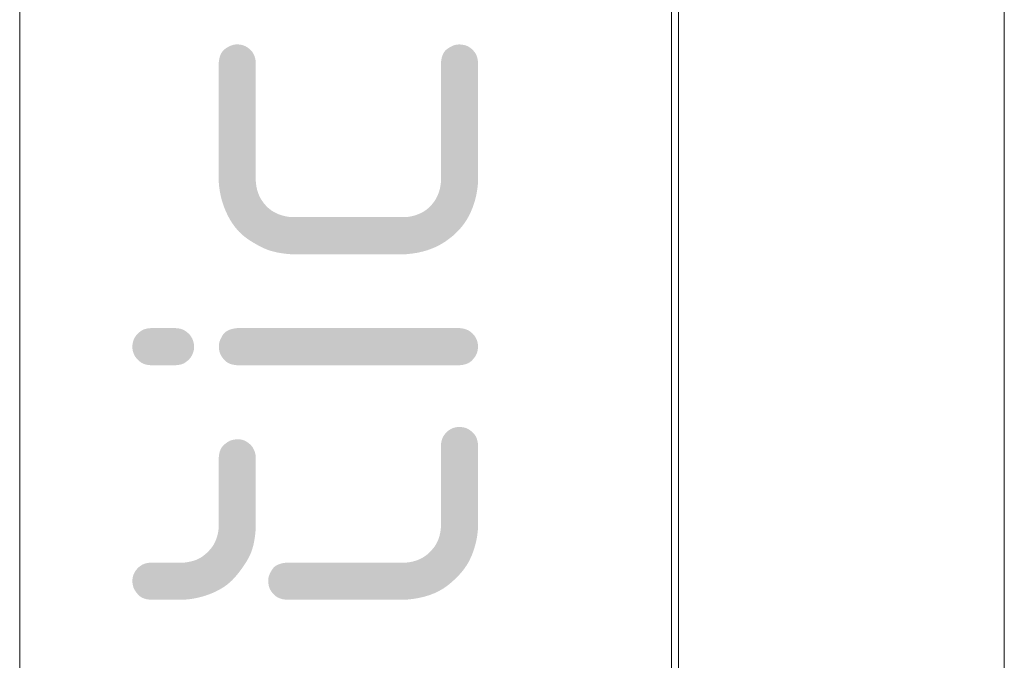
# Model space of a CAD drawing. Header units: millimetres. Extents: x 70 to 998, y -477 to 499.
# Tile 8 of 15: x 584 to 601, y -29 to -17. Entities that reach past the tile are written whole.
import ezdxf

# ---------------------------------------------------------------- set-up
doc = ezdxf.new("R2010")
doc.units = ezdxf.units.MM
doc.header["$LTSCALE"] = 20.32
doc.layers.get('0').update_dxf_attribs({"lineweight": 15})
doc.layers.add('Dimension', color=7, linetype='Continuous', lineweight=5)
doc.layers.add('EBENE_2', color=1, linetype='Continuous', lineweight=15, true_color=0xff0000)

msp = doc.modelspace()

# ---------------------------------------------------------------- hatches: boundary and pattern name
at = {"layer": 'EBENE_2', "linetype": 'Continuous', "lineweight": 0, "transparency": 33554687}
for points in [[(591.238, -18.071), (591.238, -18.08), (591.238, -18.09), (591.238, -18.102), (591.238, -18.117), (591.238, -18.132), (591.238, -18.15), (591.238, -18.169), (591.238, -18.191), (591.238, -18.215), (591.238, -18.243), (591.238, -18.275), (591.238, -18.311), (591.238, -18.352), (591.238, -18.396), (591.238, -18.445), (591.238, -18.498), (591.238, -18.553), (591.238, -18.61), (591.238, -18.668), (591.238, -18.727), (591.238, -18.788), (591.238, -18.85), (591.238, -18.913), (591.238, -18.978), (591.238, -19.043), (591.238, -19.108), (591.238, -19.172), (591.238, -19.236), (591.238, -19.299), (591.238, -19.362), (591.238, -19.425), (591.238, -19.487), (591.238, -19.548), (591.238, -19.606), (591.238, -19.662), (591.238, -19.716), (591.238, -19.768), (591.238, -19.817), (591.238, -19.865), (591.238, -19.91), (591.238, -19.952), (591.238, -19.99), (591.238, -20.024), (591.238, -20.055), (591.238, -20.082), (591.238, -20.105), (591.238, -20.124), (591.238, -20.14), (591.238, -20.163), (591.233, -20.212), (591.225, -20.26), (591.215, -20.306), (591.202, -20.349), (591.187, -20.391), (591.169, -20.431), (591.149, -20.47), (591.126, -20.506), (591.101, -20.54), (591.076, -20.572), (591.049, -20.602), (591.02, -20.629), (590.991, -20.654), (590.961, -20.676), (590.929, -20.697), (590.896, -20.715), (590.863, -20.731), (590.828, -20.745), (590.793, -20.758), (590.757, -20.769), (590.721, -20.778), (590.684, -20.785), (590.646, -20.79), (590.607, -20.794), (590.585, -20.794), (590.577, -20.794), (590.567, -20.794), (590.555, -20.794), (590.541, -20.794), (590.526, -20.794), (590.51, -20.794), (590.491, -20.794), (590.471, -20.794), (590.448, -20.794), (590.422, -20.794), (590.391, -20.794), (590.357, -20.794), (590.318, -20.794), (590.276, -20.794), (590.23, -20.794), (590.18, -20.794), (590.128, -20.794), (590.074, -20.794), (590.019, -20.794), (589.963, -20.794), (589.905, -20.794), (589.846, -20.794), (589.786, -20.794), (589.725, -20.794), (589.663, -20.794), (589.602, -20.794), (589.541, -20.794), (589.48, -20.794), (589.42, -20.794), (589.361, -20.794), (589.301, -20.794), (589.243, -20.794), (589.185, -20.794), (589.13, -20.794), (589.076, -20.794), (589.025, -20.794), (588.976, -20.794), (588.929, -20.794), (588.885, -20.794), (588.842, -20.794), (588.802, -20.794), (588.766, -20.794), (588.733, -20.794), (588.704, -20.794), (588.679, -20.794), (588.657, -20.794), (588.638, -20.794), (588.624, -20.794), (588.601, -20.794), (588.562, -20.79), (588.524, -20.785), (588.487, -20.777), (588.45, -20.768), (588.414, -20.757), (588.379, -20.745), (588.345, -20.73), (588.311, -20.714), (588.278, -20.696), (588.246, -20.676), (588.216, -20.653), (588.186, -20.628), (588.158, -20.601), (588.131, -20.571), (588.105, -20.539), (588.081, -20.505), (588.058, -20.469), (588.038, -20.431), (588.02, -20.391), (588.005, -20.349), (587.992, -20.305), (587.982, -20.259), (587.975, -20.212), (587.97, -20.163), (587.97, -20.14), (587.97, -20.131), (587.97, -20.121), (587.97, -20.108), (587.97, -20.094), (587.97, -20.078), (587.97, -20.061), (587.97, -20.041), (587.97, -20.02), (587.97, -19.996), (587.97, -19.968), (587.97, -19.936), (587.97, -19.899), (587.97, -19.859), (587.97, -19.814), (587.97, -19.766), (587.97, -19.713), (587.97, -19.658), (587.97, -19.601), (587.97, -19.543), (587.97, -19.484), (587.97, -19.423), (587.97, -19.361), (587.97, -19.298), (587.97, -19.233), (587.97, -19.168), (587.97, -19.103), (587.97, -19.039), (587.97, -18.975), (587.97, -18.911), (587.97, -18.848), (587.97, -18.786), (587.97, -18.724), (587.97, -18.663), (587.97, -18.605), (587.97, -18.549), (587.97, -18.495), (587.97, -18.443), (587.97, -18.393), (587.97, -18.346), (587.97, -18.301), (587.97, -18.259), (587.97, -18.221), (587.97, -18.187), (587.97, -18.156), (587.97, -18.129), (587.97, -18.106), (587.97, -18.086), (587.97, -18.071), (587.97, -18.059), (587.966, -18.029), (587.961, -18), (587.954, -17.973), (587.946, -17.948), (587.936, -17.924), (587.924, -17.902), (587.911, -17.881), (587.896, -17.863), (587.88, -17.845), (587.863, -17.829), (587.847, -17.815), (587.83, -17.802), (587.813, -17.791), (587.796, -17.781), (587.778, -17.772), (587.76, -17.765), (587.742, -17.759), (587.724, -17.754), (587.706, -17.75), (587.687, -17.747), (587.668, -17.745), (587.649, -17.744), (587.63, -17.744), (587.61, -17.745), (587.59, -17.748), (587.569, -17.752), (587.548, -17.759), (587.526, -17.767), (587.503, -17.777), (587.48, -17.79), (587.456, -17.804), (587.432, -17.82), (587.408, -17.839), (587.387, -17.861), (587.369, -17.886), (587.353, -17.914), (587.34, -17.946), (587.33, -17.98), (587.322, -18.018), (587.317, -18.059), (587.317, -18.071), (587.317, -18.08), (587.317, -18.09), (587.317, -18.102), (587.317, -18.117), (587.317, -18.132), (587.317, -18.15), (587.317, -18.169), (587.317, -18.191), (587.317, -18.215), (587.317, -18.243), (587.317, -18.275), (587.317, -18.311), (587.317, -18.352), (587.317, -18.396), (587.317, -18.445), (587.317, -18.498), (587.317, -18.553), (587.317, -18.61), (587.317, -18.668), (587.317, -18.727), (587.317, -18.788), (587.317, -18.85), (587.317, -18.913), (587.317, -18.978), (587.317, -19.043), (587.317, -19.108), (587.317, -19.172), (587.317, -19.236), (587.317, -19.299), (587.317, -19.362), (587.317, -19.425), (587.317, -19.487), (587.317, -19.548), (587.317, -19.606), (587.317, -19.662), (587.317, -19.716), (587.317, -19.768), (587.317, -19.817), (587.317, -19.865), (587.317, -19.91), (587.317, -19.952), (587.317, -19.99), (587.317, -20.024), (587.317, -20.055), (587.317, -20.082), (587.317, -20.105), (587.317, -20.124), (587.317, -20.14), (587.317, -20.185), (587.324, -20.263), (587.335, -20.339), (587.35, -20.413), (587.368, -20.487), (587.39, -20.558), (587.415, -20.629), (587.444, -20.698), (587.476, -20.766), (587.511, -20.831), (587.549, -20.892), (587.588, -20.949), (587.631, -21.002), (587.675, -21.052), (587.722, -21.097), (587.771, -21.139), (587.822, -21.176), (587.874, -21.211), (587.924, -21.242), (587.973, -21.271), (588.02, -21.297), (588.066, -21.321), (588.11, -21.342), (588.153, -21.36), (588.194, -21.376), (588.236, -21.389), (588.279, -21.401), (588.324, -21.412), (588.371, -21.422), (588.42, -21.43), (588.471, -21.437), (588.524, -21.443), (588.579, -21.448), (588.624, -21.448), (588.632, -21.448), (588.642, -21.448), (588.654, -21.448), (588.667, -21.448), (588.682, -21.448), (588.699, -21.448), (588.717, -21.448), (588.737, -21.448), (588.76, -21.448), (588.787, -21.448), (588.817, -21.448), (588.852, -21.448), (588.89, -21.448), (588.932, -21.448), (588.978, -21.448), (589.028, -21.448), (589.081, -21.448), (589.134, -21.448), (589.189, -21.448), (589.246, -21.448), (589.303, -21.448), (589.362, -21.448), (589.422, -21.448), (589.483, -21.448), (589.545, -21.448), (589.607, -21.448), (589.668, -21.448), (589.728, -21.448), (589.788, -21.448), (589.848, -21.448), (589.907, -21.448), (589.966, -21.448), (590.023, -21.448), (590.079, -21.448), (590.132, -21.448), (590.183, -21.448), (590.232, -21.448), (590.279, -21.448), (590.324, -21.448), (590.366, -21.448), (590.406, -21.448), (590.442, -21.448), (590.475, -21.448), (590.504, -21.448), (590.53, -21.448), (590.552, -21.448), (590.57, -21.448), (590.585, -21.448), (590.63, -21.448), (590.729, -21.437), (590.824, -21.422), (590.916, -21.401), (591.003, -21.376), (591.087, -21.345), (591.167, -21.31), (591.243, -21.269), (591.316, -21.224), (591.384, -21.174), (591.448, -21.123), (591.507, -21.069), (591.562, -21.013), (591.612, -20.954), (591.657, -20.893), (591.698, -20.83), (591.734, -20.764), (591.766, -20.697), (591.795, -20.628), (591.82, -20.557), (591.841, -20.486), (591.859, -20.413), (591.873, -20.338), (591.884, -20.262), (591.892, -20.185), (591.892, -20.14), (591.892, -20.131), (591.892, -20.121), (591.892, -20.108), (591.892, -20.094), (591.892, -20.078), (591.892, -20.061), (591.892, -20.041), (591.892, -20.02), (591.892, -19.996), (591.892, -19.968), (591.892, -19.936), (591.892, -19.899), (591.892, -19.859), (591.892, -19.814), (591.892, -19.766), (591.892, -19.713), (591.892, -19.658), (591.892, -19.601), (591.892, -19.543), (591.892, -19.484), (591.892, -19.423), (591.892, -19.361), (591.892, -19.298), (591.892, -19.233), (591.892, -19.168), (591.892, -19.103), (591.892, -19.039), (591.892, -18.975), (591.892, -18.911), (591.892, -18.848), (591.892, -18.786), (591.892, -18.724), (591.892, -18.663), (591.892, -18.605), (591.892, -18.549), (591.892, -18.495), (591.892, -18.443), (591.892, -18.393), (591.892, -18.346), (591.892, -18.301), (591.892, -18.259), (591.892, -18.221), (591.892, -18.187), (591.892, -18.156), (591.892, -18.129), (591.892, -18.106), (591.892, -18.086), (591.892, -18.071), (591.892, -18.059), (591.888, -18.029), (591.883, -18), (591.876, -17.973), (591.868, -17.948), (591.858, -17.924), (591.846, -17.902), (591.832, -17.881), (591.817, -17.863), (591.801, -17.845), (591.785, -17.829), (591.769, -17.815), (591.752, -17.802), (591.735, -17.791), (591.718, -17.781), (591.7, -17.772), (591.682, -17.765), (591.664, -17.759), (591.646, -17.754), (591.627, -17.751), (591.609, -17.748), (591.59, -17.746), (591.571, -17.745), (591.551, -17.745), (591.532, -17.746), (591.511, -17.748), (591.491, -17.752), (591.469, -17.759), (591.447, -17.767), (591.425, -17.777), (591.401, -17.79), (591.377, -17.804), (591.353, -17.82), (591.329, -17.839), (591.308, -17.861), (591.29, -17.886), (591.274, -17.914), (591.261, -17.946), (591.251, -17.98), (591.243, -18.018), (591.238, -18.059)], [(586.118, -22.754), (586.111, -22.754), (586.087, -22.756), (586.063, -22.759), (586.041, -22.763), (586.021, -22.768), (586.001, -22.774), (585.983, -22.782), (585.967, -22.79), (585.952, -22.799), (585.938, -22.809), (585.924, -22.819), (585.912, -22.829), (585.9, -22.839), (585.89, -22.849), (585.88, -22.858), (585.871, -22.868), (585.862, -22.878), (585.855, -22.888), (585.847, -22.899), (585.841, -22.909), (585.834, -22.92), (585.828, -22.931), (585.823, -22.942), (585.817, -22.954), (585.813, -22.966), (585.808, -22.978), (585.804, -22.991), (585.801, -23.004), (585.798, -23.017), (585.796, -23.031), (585.794, -23.046), (585.793, -23.06), (585.792, -23.075), (585.792, -23.091), (585.792, -23.106), (585.794, -23.12), (585.795, -23.135), (585.798, -23.149), (585.801, -23.163), (585.806, -23.177), (585.81, -23.191), (585.816, -23.204), (585.821, -23.217), (585.827, -23.229), (585.834, -23.241), (585.84, -23.253), (585.847, -23.264), (585.855, -23.274), (585.862, -23.284), (585.871, -23.294), (585.88, -23.304), (585.89, -23.314), (585.901, -23.324), (585.912, -23.334), (585.925, -23.344), (585.938, -23.354), (585.952, -23.364), (585.967, -23.373), (585.984, -23.381), (586.002, -23.388), (586.021, -23.394), (586.042, -23.399), (586.064, -23.403), (586.087, -23.406), (586.111, -23.408), (586.118, -23.408), (586.12, -23.408), (586.121, -23.408), (586.124, -23.408), (586.127, -23.408), (586.131, -23.408), (586.135, -23.408), (586.14, -23.408), (586.145, -23.408), (586.151, -23.408), (586.158, -23.408), (586.165, -23.408), (586.173, -23.408), (586.182, -23.408), (586.191, -23.408), (586.201, -23.408), (586.212, -23.408), (586.223, -23.408), (586.234, -23.408), (586.245, -23.408), (586.257, -23.408), (586.268, -23.408), (586.28, -23.408), (586.292, -23.408), (586.304, -23.408), (586.317, -23.408), (586.33, -23.408), (586.343, -23.408), (586.357, -23.408), (586.371, -23.408), (586.386, -23.408), (586.401, -23.408), (586.417, -23.408), (586.432, -23.408), (586.446, -23.408), (586.46, -23.408), (586.473, -23.408), (586.484, -23.408), (586.495, -23.408), (586.505, -23.408), (586.514, -23.408), (586.522, -23.408), (586.529, -23.408), (586.536, -23.408), (586.541, -23.408), (586.546, -23.408), (586.549, -23.408), (586.552, -23.408), (586.554, -23.408), (586.561, -23.408), (586.586, -23.406), (586.609, -23.403), (586.631, -23.399), (586.652, -23.394), (586.671, -23.388), (586.689, -23.381), (586.706, -23.373), (586.721, -23.363), (586.735, -23.353), (586.748, -23.343), (586.761, -23.334), (586.772, -23.324), (586.783, -23.314), (586.793, -23.304), (586.802, -23.294), (586.81, -23.284), (586.818, -23.274), (586.825, -23.264), (586.832, -23.252), (586.839, -23.241), (586.845, -23.229), (586.851, -23.217), (586.857, -23.204), (586.862, -23.19), (586.867, -23.177), (586.871, -23.163), (586.875, -23.149), (586.877, -23.134), (586.879, -23.12), (586.88, -23.105), (586.881, -23.09), (586.881, -23.075), (586.88, -23.06), (586.878, -23.045), (586.877, -23.031), (586.874, -23.017), (586.871, -23.004), (586.868, -22.991), (586.864, -22.978), (586.86, -22.966), (586.855, -22.954), (586.85, -22.942), (586.844, -22.931), (586.838, -22.92), (586.832, -22.909), (586.825, -22.899), (586.818, -22.888), (586.81, -22.878), (586.802, -22.868), (586.793, -22.858), (586.783, -22.848), (586.772, -22.839), (586.76, -22.829), (586.748, -22.819), (586.735, -22.809), (586.72, -22.799), (586.705, -22.79), (586.689, -22.781), (586.671, -22.774), (586.652, -22.768), (586.631, -22.763), (586.609, -22.759), (586.586, -22.756), (586.561, -22.754), (586.554, -22.754), (586.552, -22.754), (586.55, -22.754), (586.547, -22.754), (586.543, -22.754), (586.539, -22.754), (586.535, -22.754), (586.53, -22.754), (586.524, -22.754), (586.518, -22.754), (586.512, -22.754), (586.505, -22.754), (586.499, -22.754), (586.493, -22.754), (586.486, -22.754), (586.48, -22.754), (586.473, -22.754), (586.467, -22.754), (586.459, -22.754), (586.451, -22.754), (586.442, -22.754), (586.432, -22.754), (586.422, -22.754), (586.411, -22.754), (586.4, -22.754), (586.388, -22.754), (586.376, -22.754), (586.364, -22.754), (586.352, -22.754), (586.34, -22.754), (586.328, -22.754), (586.316, -22.754), (586.304, -22.754), (586.292, -22.754), (586.28, -22.754), (586.268, -22.754), (586.256, -22.754), (586.245, -22.754), (586.233, -22.754), (586.222, -22.754), (586.211, -22.754), (586.2, -22.754), (586.19, -22.754), (586.181, -22.754), (586.172, -22.754), (586.164, -22.754), (586.157, -22.754), (586.15, -22.754), (586.145, -22.754), (586.139, -22.754), (586.135, -22.754), (586.13, -22.754), (586.127, -22.754), (586.124, -22.754), (586.121, -22.754), (586.12, -22.754), (586.118, -22.754), (586.118, -22.754), (586.118, -22.755), (586.118, -22.755), (586.118, -22.755), (586.118, -22.755), (586.118, -22.755), (586.118, -22.755), (586.118, -22.755), (586.118, -22.755), (586.118, -22.755), (586.118, -22.755), (586.118, -22.755), (586.118, -22.755), (586.118, -22.754), (586.118, -22.754)], [(587.643, -22.754), (587.633, -22.754), (587.589, -22.76), (587.55, -22.769), (587.513, -22.78), (587.481, -22.794), (587.452, -22.81), (587.427, -22.829), (587.405, -22.851), (587.387, -22.875), (587.372, -22.9), (587.359, -22.925), (587.347, -22.948), (587.338, -22.97), (587.33, -22.992), (587.325, -23.012), (587.321, -23.032), (587.319, -23.051), (587.318, -23.069), (587.318, -23.087), (587.319, -23.105), (587.321, -23.122), (587.323, -23.14), (587.327, -23.157), (587.331, -23.174), (587.336, -23.191), (587.342, -23.207), (587.35, -23.224), (587.359, -23.241), (587.37, -23.258), (587.382, -23.275), (587.396, -23.293), (587.411, -23.31), (587.428, -23.328), (587.446, -23.344), (587.467, -23.359), (587.49, -23.372), (587.514, -23.383), (587.541, -23.392), (587.57, -23.399), (587.6, -23.405), (587.633, -23.408), (587.643, -23.408), (587.658, -23.408), (587.675, -23.408), (587.695, -23.408), (587.718, -23.408), (587.743, -23.408), (587.772, -23.408), (587.804, -23.408), (587.838, -23.408), (587.876, -23.408), (587.918, -23.408), (587.964, -23.408), (588.013, -23.408), (588.067, -23.408), (588.125, -23.408), (588.186, -23.408), (588.252, -23.408), (588.318, -23.408), (588.383, -23.408), (588.445, -23.408), (588.506, -23.408), (588.564, -23.408), (588.621, -23.408), (588.675, -23.408), (588.728, -23.408), (588.781, -23.408), (588.839, -23.408), (588.9, -23.408), (588.966, -23.408), (589.036, -23.408), (589.11, -23.408), (589.188, -23.408), (589.27, -23.408), (589.354, -23.408), (589.438, -23.408), (589.522, -23.408), (589.606, -23.408), (589.689, -23.408), (589.773, -23.408), (589.857, -23.408), (589.941, -23.408), (590.022, -23.408), (590.1, -23.408), (590.173, -23.408), (590.243, -23.408), (590.308, -23.408), (590.37, -23.408), (590.427, -23.408), (590.481, -23.408), (590.533, -23.408), (590.588, -23.408), (590.644, -23.408), (590.703, -23.408), (590.764, -23.408), (590.827, -23.408), (590.891, -23.408), (590.958, -23.408), (591.024, -23.408), (591.086, -23.408), (591.144, -23.408), (591.198, -23.408), (591.248, -23.408), (591.293, -23.408), (591.335, -23.408), (591.372, -23.408), (591.406, -23.408), (591.437, -23.408), (591.466, -23.408), (591.491, -23.408), (591.514, -23.408), (591.534, -23.408), (591.551, -23.408), (591.565, -23.408), (591.576, -23.408), (591.609, -23.404), (591.639, -23.399), (591.668, -23.391), (591.695, -23.382), (591.72, -23.371), (591.742, -23.358), (591.763, -23.343), (591.782, -23.327), (591.798, -23.309), (591.813, -23.292), (591.827, -23.275), (591.839, -23.258), (591.85, -23.241), (591.859, -23.224), (591.867, -23.207), (591.873, -23.19), (591.878, -23.173), (591.882, -23.156), (591.886, -23.139), (591.888, -23.122), (591.89, -23.104), (591.891, -23.087), (591.891, -23.069), (591.89, -23.05), (591.888, -23.032), (591.885, -23.014), (591.881, -22.997), (591.876, -22.979), (591.869, -22.962), (591.862, -22.944), (591.853, -22.927), (591.843, -22.91), (591.833, -22.894), (591.821, -22.879), (591.809, -22.864), (591.796, -22.85), (591.782, -22.837), (591.767, -22.824), (591.751, -22.813), (591.735, -22.802), (591.718, -22.792), (591.7, -22.784), (591.681, -22.776), (591.662, -22.769), (591.641, -22.764), (591.62, -22.76), (591.598, -22.756), (591.576, -22.754), (591.565, -22.754), (591.565, -22.754), (591.565, -22.755), (591.565, -22.755), (591.565, -22.755), (591.565, -22.755), (591.565, -22.755), (591.565, -22.755), (591.565, -22.755), (591.565, -22.755), (591.565, -22.755), (591.565, -22.755), (591.565, -22.755), (591.565, -22.755), (591.565, -22.755), (591.565, -22.754), (591.565, -22.754), (591.551, -22.754), (591.534, -22.754), (591.514, -22.754), (591.491, -22.754), (591.465, -22.754), (591.436, -22.754), (591.405, -22.754), (591.37, -22.754), (591.333, -22.754), (591.291, -22.754), (591.245, -22.754), (591.195, -22.754), (591.141, -22.754), (591.084, -22.754), (591.022, -22.754), (590.957, -22.754), (590.89, -22.754), (590.826, -22.754), (590.763, -22.754), (590.703, -22.754), (590.644, -22.754), (590.588, -22.754), (590.533, -22.754), (590.481, -22.754), (590.427, -22.754), (590.37, -22.754), (590.308, -22.754), (590.242, -22.754), (590.173, -22.754), (590.099, -22.754), (590.021, -22.754), (589.939, -22.754), (589.855, -22.754), (589.771, -22.754), (589.687, -22.754), (589.603, -22.754), (589.519, -22.754), (589.435, -22.754), (589.352, -22.754), (589.268, -22.754), (589.186, -22.754), (589.109, -22.754), (589.035, -22.754), (588.966, -22.754), (588.9, -22.754), (588.839, -22.754), (588.781, -22.754), (588.728, -22.754), (588.675, -22.754), (588.621, -22.754), (588.564, -22.754), (588.506, -22.754), (588.445, -22.754), (588.382, -22.754), (588.317, -22.754), (588.25, -22.754), (588.184, -22.754), (588.122, -22.754), (588.064, -22.754), (588.011, -22.754), (587.961, -22.754), (587.915, -22.754), (587.874, -22.754), (587.836, -22.754), (587.802, -22.754), (587.771, -22.754), (587.743, -22.754), (587.717, -22.754), (587.695, -22.754), (587.675, -22.754), (587.658, -22.754)], [(591.238, -24.824), (591.238, -24.83), (591.238, -24.836), (591.238, -24.843), (591.238, -24.851), (591.238, -24.861), (591.238, -24.871), (591.238, -24.882), (591.238, -24.895), (591.238, -24.909), (591.238, -24.926), (591.238, -24.945), (591.238, -24.966), (591.238, -24.991), (591.238, -25.017), (591.238, -25.046), (591.238, -25.078), (591.238, -25.111), (591.238, -25.145), (591.238, -25.181), (591.238, -25.217), (591.238, -25.254), (591.238, -25.292), (591.238, -25.331), (591.238, -25.371), (591.238, -25.412), (591.238, -25.452), (591.238, -25.493), (591.238, -25.533), (591.238, -25.574), (591.238, -25.615), (591.238, -25.655), (591.238, -25.696), (591.238, -25.736), (591.238, -25.775), (591.238, -25.813), (591.238, -25.85), (591.238, -25.886), (591.238, -25.921), (591.238, -25.956), (591.238, -25.989), (591.238, -26.02), (591.238, -26.049), (591.238, -26.076), (591.238, -26.1), (591.238, -26.122), (591.238, -26.141), (591.238, -26.157), (591.238, -26.171), (591.238, -26.183), (591.238, -26.195), (591.238, -26.205), (591.238, -26.214), (591.238, -26.222), (591.238, -26.229), (591.238, -26.236), (591.238, -26.241), (591.238, -26.262), (591.232, -26.318), (591.223, -26.371), (591.212, -26.421), (591.197, -26.468), (591.18, -26.513), (591.159, -26.555), (591.136, -26.594), (591.11, -26.63), (591.082, -26.663), (591.054, -26.694), (591.025, -26.723), (590.996, -26.749), (590.967, -26.772), (590.936, -26.793), (590.906, -26.811), (590.875, -26.827), (590.843, -26.841), (590.811, -26.853), (590.778, -26.864), (590.745, -26.873), (590.711, -26.881), (590.676, -26.887), (590.641, -26.891), (590.606, -26.895), (590.585, -26.895), (590.577, -26.895), (590.568, -26.895), (590.558, -26.895), (590.546, -26.895), (590.532, -26.895), (590.517, -26.895), (590.5, -26.895), (590.482, -26.895), (590.461, -26.895), (590.437, -26.895), (590.409, -26.895), (590.377, -26.895), (590.342, -26.895), (590.303, -26.895), (590.261, -26.895), (590.214, -26.895), (590.166, -26.895), (590.116, -26.895), (590.064, -26.895), (590.011, -26.895), (589.957, -26.895), (589.901, -26.895), (589.844, -26.895), (589.786, -26.895), (589.726, -26.895), (589.667, -26.895), (589.608, -26.895), (589.549, -26.895), (589.489, -26.895), (589.43, -26.895), (589.371, -26.895), (589.312, -26.895), (589.253, -26.895), (589.196, -26.895), (589.14, -26.895), (589.086, -26.895), (589.033, -26.895), (588.982, -26.895), (588.932, -26.895), (588.883, -26.895), (588.837, -26.895), (588.794, -26.895), (588.756, -26.895), (588.72, -26.895), (588.689, -26.895), (588.661, -26.895), (588.637, -26.895), (588.617, -26.895), (588.599, -26.895), (588.582, -26.895), (588.567, -26.895), (588.554, -26.895), (588.542, -26.895), (588.531, -26.895), (588.522, -26.895), (588.515, -26.895), (588.504, -26.895), (588.461, -26.9), (588.421, -26.909), (588.385, -26.92), (588.352, -26.934), (588.323, -26.95), (588.298, -26.969), (588.277, -26.991), (588.259, -27.015), (588.244, -27.04), (588.23, -27.064), (588.219, -27.088), (588.209, -27.11), (588.202, -27.131), (588.196, -27.152), (588.192, -27.172), (588.19, -27.19), (588.189, -27.209), (588.189, -27.226), (588.19, -27.244), (588.192, -27.262), (588.195, -27.279), (588.198, -27.296), (588.202, -27.313), (588.207, -27.33), (588.213, -27.347), (588.221, -27.364), (588.23, -27.381), (588.241, -27.398), (588.253, -27.415), (588.267, -27.432), (588.282, -27.45), (588.299, -27.467), (588.318, -27.484), (588.338, -27.498), (588.361, -27.511), (588.386, -27.522), (588.412, -27.531), (588.441, -27.539), (588.472, -27.544), (588.504, -27.548), (588.515, -27.548), (588.522, -27.548), (588.531, -27.548), (588.542, -27.548), (588.554, -27.548), (588.568, -27.548), (588.583, -27.548), (588.599, -27.548), (588.617, -27.548), (588.638, -27.548), (588.662, -27.548), (588.69, -27.548), (588.722, -27.548), (588.757, -27.548), (588.796, -27.548), (588.839, -27.548), (588.885, -27.548), (588.933, -27.548), (588.983, -27.548), (589.035, -27.548), (589.088, -27.548), (589.142, -27.548), (589.198, -27.548), (589.255, -27.548), (589.313, -27.548), (589.373, -27.548), (589.432, -27.548), (589.491, -27.548), (589.55, -27.548), (589.61, -27.548), (589.669, -27.548), (589.728, -27.548), (589.787, -27.548), (589.846, -27.548), (589.903, -27.548), (589.959, -27.548), (590.013, -27.548), (590.066, -27.548), (590.117, -27.548), (590.167, -27.548), (590.216, -27.548), (590.262, -27.548), (590.305, -27.548), (590.344, -27.548), (590.379, -27.548), (590.41, -27.548), (590.438, -27.548), (590.462, -27.548), (590.483, -27.548), (590.501, -27.548), (590.517, -27.548), (590.532, -27.548), (590.546, -27.548), (590.558, -27.548), (590.568, -27.548), (590.577, -27.548), (590.585, -27.548), (590.627, -27.548), (590.738, -27.536), (590.844, -27.518), (590.945, -27.495), (591.04, -27.466), (591.129, -27.431), (591.212, -27.39), (591.29, -27.344), (591.363, -27.292), (591.429, -27.236), (591.491, -27.18), (591.548, -27.123), (591.6, -27.064), (591.647, -27.005), (591.688, -26.945), (591.725, -26.883), (591.756, -26.821), (591.784, -26.758), (591.809, -26.693), (591.83, -26.628), (591.848, -26.561), (591.864, -26.493), (591.876, -26.424), (591.885, -26.354), (591.892, -26.282), (591.892, -26.241), (591.892, -26.226), (591.892, -26.208), (591.892, -26.186), (591.892, -26.16), (591.892, -26.131), (591.892, -26.099), (591.892, -26.062), (591.892, -26.023), (591.892, -25.981), (591.892, -25.94), (591.892, -25.899), (591.892, -25.858), (591.892, -25.817), (591.892, -25.776), (591.892, -25.735), (591.892, -25.694), (591.892, -25.654), (591.892, -25.613), (591.892, -25.573), (591.892, -25.532), (591.892, -25.492), (591.892, -25.451), (591.892, -25.411), (591.892, -25.37), (591.892, -25.33), (591.892, -25.291), (591.892, -25.253), (591.892, -25.216), (591.892, -25.18), (591.892, -25.144), (591.892, -25.11), (591.892, -25.077), (591.892, -25.045), (591.892, -25.016), (591.892, -24.989), (591.892, -24.965), (591.892, -24.944), (591.892, -24.925), (591.892, -24.908), (591.892, -24.894), (591.892, -24.882), (591.892, -24.871), (591.892, -24.86), (591.892, -24.851), (591.892, -24.843), (591.892, -24.836), (591.892, -24.83), (591.892, -24.824), (591.892, -24.814), (591.888, -24.781), (591.882, -24.75), (591.875, -24.721), (591.866, -24.695), (591.855, -24.67), (591.842, -24.647), (591.827, -24.627), (591.81, -24.608), (591.793, -24.591), (591.776, -24.576), (591.758, -24.562), (591.741, -24.55), (591.724, -24.539), (591.707, -24.53), (591.691, -24.523), (591.674, -24.516), (591.657, -24.511), (591.64, -24.507), (591.623, -24.504), (591.605, -24.501), (591.588, -24.5), (591.57, -24.499), (591.552, -24.499), (591.534, -24.5), (591.516, -24.502), (591.498, -24.505), (591.48, -24.509), (591.463, -24.514), (591.445, -24.52), (591.428, -24.528), (591.411, -24.536), (591.394, -24.546), (591.378, -24.557), (591.362, -24.568), (591.347, -24.581), (591.333, -24.594), (591.32, -24.608), (591.308, -24.623), (591.296, -24.638), (591.286, -24.654), (591.276, -24.672), (591.267, -24.69), (591.259, -24.708), (591.253, -24.728), (591.248, -24.748), (591.243, -24.769), (591.24, -24.791), (591.238, -24.814)], [(587.317, -25.042), (587.317, -25.053), (587.317, -25.066), (587.317, -25.083), (587.317, -25.101), (587.317, -25.123), (587.317, -25.147), (587.317, -25.174), (587.317, -25.204), (587.317, -25.235), (587.317, -25.266), (587.317, -25.297), (587.317, -25.328), (587.317, -25.359), (587.317, -25.39), (587.317, -25.421), (587.317, -25.452), (587.317, -25.483), (587.317, -25.515), (587.317, -25.546), (587.317, -25.578), (587.317, -25.61), (587.317, -25.642), (587.317, -25.674), (587.317, -25.706), (587.317, -25.738), (587.317, -25.77), (587.317, -25.801), (587.317, -25.832), (587.317, -25.862), (587.317, -25.892), (587.317, -25.921), (587.317, -25.949), (587.317, -25.977), (587.317, -26.004), (587.317, -26.03), (587.317, -26.054), (587.317, -26.077), (587.317, -26.099), (587.317, -26.12), (587.317, -26.14), (587.317, -26.159), (587.317, -26.175), (587.317, -26.191), (587.317, -26.204), (587.317, -26.216), (587.317, -26.226), (587.317, -26.234), (587.317, -26.241), (587.317, -26.26), (587.314, -26.293), (587.31, -26.326), (587.305, -26.358), (587.298, -26.39), (587.29, -26.422), (587.28, -26.452), (587.27, -26.483), (587.258, -26.513), (587.244, -26.542), (587.229, -26.571), (587.212, -26.598), (587.193, -26.626), (587.172, -26.652), (587.149, -26.678), (587.125, -26.704), (587.099, -26.728), (587.072, -26.751), (587.045, -26.773), (587.018, -26.792), (586.991, -26.809), (586.964, -26.824), (586.938, -26.837), (586.911, -26.848), (586.884, -26.857), (586.858, -26.865), (586.832, -26.871), (586.806, -26.877), (586.781, -26.882), (586.756, -26.887), (586.731, -26.89), (586.707, -26.893), (586.682, -26.895), (586.663, -26.895), (586.66, -26.895), (586.656, -26.895), (586.652, -26.895), (586.646, -26.895), (586.64, -26.895), (586.633, -26.895), (586.626, -26.895), (586.617, -26.895), (586.608, -26.895), (586.599, -26.895), (586.588, -26.895), (586.578, -26.895), (586.567, -26.895), (586.555, -26.895), (586.543, -26.895), (586.53, -26.895), (586.517, -26.895), (586.502, -26.895), (586.486, -26.895), (586.469, -26.895), (586.45, -26.895), (586.43, -26.895), (586.409, -26.895), (586.387, -26.895), (586.365, -26.895), (586.342, -26.895), (586.32, -26.895), (586.299, -26.895), (586.277, -26.895), (586.256, -26.895), (586.235, -26.895), (586.215, -26.895), (586.196, -26.895), (586.179, -26.895), (586.163, -26.895), (586.15, -26.895), (586.139, -26.895), (586.13, -26.895), (586.123, -26.895), (586.118, -26.895), (586.109, -26.895), (586.083, -26.897), (586.058, -26.901), (586.034, -26.906), (586.012, -26.912), (585.991, -26.92), (585.972, -26.928), (585.953, -26.939), (585.936, -26.95), (585.92, -26.962), (585.904, -26.975), (585.89, -26.988), (585.877, -27.002), (585.865, -27.016), (585.853, -27.03), (585.843, -27.046), (585.833, -27.061), (585.825, -27.077), (585.817, -27.093), (585.811, -27.109), (585.805, -27.126), (585.801, -27.142), (585.797, -27.159), (585.795, -27.176), (585.793, -27.192), (585.792, -27.209), (585.793, -27.226), (585.793, -27.243), (585.795, -27.259), (585.797, -27.275), (585.8, -27.291), (585.804, -27.307), (585.808, -27.323), (585.813, -27.339), (585.82, -27.355), (585.829, -27.371), (585.839, -27.388), (585.851, -27.406), (585.864, -27.424), (585.879, -27.442), (585.895, -27.461), (585.913, -27.479), (585.934, -27.495), (585.957, -27.509), (585.982, -27.521), (586.01, -27.531), (586.041, -27.539), (586.073, -27.544), (586.109, -27.548), (586.118, -27.548), (586.121, -27.548), (586.125, -27.548), (586.13, -27.548), (586.135, -27.548), (586.141, -27.548), (586.148, -27.548), (586.156, -27.548), (586.164, -27.548), (586.173, -27.548), (586.183, -27.548), (586.193, -27.548), (586.203, -27.548), (586.215, -27.548), (586.226, -27.548), (586.238, -27.548), (586.251, -27.548), (586.265, -27.548), (586.279, -27.548), (586.295, -27.548), (586.313, -27.548), (586.331, -27.548), (586.351, -27.548), (586.372, -27.548), (586.394, -27.548), (586.417, -27.548), (586.439, -27.548), (586.461, -27.548), (586.483, -27.548), (586.504, -27.548), (586.525, -27.548), (586.546, -27.548), (586.566, -27.548), (586.586, -27.548), (586.603, -27.548), (586.618, -27.548), (586.631, -27.548), (586.642, -27.548), (586.651, -27.548), (586.658, -27.548), (586.663, -27.548), (586.702, -27.548), (586.768, -27.543), (586.834, -27.535), (586.899, -27.524), (586.962, -27.51), (587.025, -27.494), (587.086, -27.475), (587.147, -27.454), (587.207, -27.43), (587.264, -27.404), (587.319, -27.376), (587.371, -27.346), (587.42, -27.314), (587.467, -27.28), (587.51, -27.244), (587.55, -27.207), (587.588, -27.167), (587.624, -27.126), (587.658, -27.085), (587.691, -27.042), (587.723, -26.999), (587.754, -26.954), (587.784, -26.909), (587.813, -26.863), (587.84, -26.815), (587.866, -26.765), (587.889, -26.71), (587.909, -26.651), (587.927, -26.586), (587.941, -26.517), (587.954, -26.442), (587.963, -26.363), (587.97, -26.279), (587.97, -26.241), (587.97, -26.23), (587.97, -26.217), (587.97, -26.2), (587.97, -26.181), (587.97, -26.16), (587.97, -26.136), (587.97, -26.109), (587.97, -26.079), (587.97, -26.048), (587.97, -26.017), (587.97, -25.986), (587.97, -25.955), (587.97, -25.924), (587.97, -25.893), (587.97, -25.862), (587.97, -25.831), (587.97, -25.799), (587.97, -25.768), (587.97, -25.737), (587.97, -25.705), (587.97, -25.673), (587.97, -25.641), (587.97, -25.609), (587.97, -25.577), (587.97, -25.545), (587.97, -25.513), (587.97, -25.482), (587.97, -25.451), (587.97, -25.421), (587.97, -25.391), (587.97, -25.362), (587.97, -25.333), (587.97, -25.306), (587.97, -25.279), (587.97, -25.253), (587.97, -25.229), (587.97, -25.206), (587.97, -25.183), (587.97, -25.162), (587.97, -25.143), (587.97, -25.124), (587.97, -25.107), (587.97, -25.092), (587.97, -25.079), (587.97, -25.067), (587.97, -25.057), (587.97, -25.049), (587.97, -25.042), (587.97, -25.032), (587.966, -24.997), (587.959, -24.963), (587.95, -24.932), (587.938, -24.902), (587.924, -24.875), (587.908, -24.849), (587.889, -24.826), (587.868, -24.805), (587.846, -24.786), (587.824, -24.769), (587.801, -24.755), (587.779, -24.743), (587.757, -24.733), (587.735, -24.726), (587.713, -24.721), (587.691, -24.718), (587.67, -24.717), (587.649, -24.717), (587.629, -24.718), (587.61, -24.719), (587.592, -24.721), (587.574, -24.724), (587.558, -24.727), (587.542, -24.732), (587.526, -24.737), (587.51, -24.744), (587.493, -24.753), (587.476, -24.763), (587.459, -24.775), (587.441, -24.788), (587.422, -24.803), (587.404, -24.819), (587.386, -24.837), (587.37, -24.858), (587.356, -24.881), (587.344, -24.906), (587.334, -24.934), (587.326, -24.965), (587.321, -24.997), (587.317, -25.032)]]:
    msp.add_hatch(color=7, dxfattribs=at).paths.add_polyline_path(points)

# ---------------------------------------------------------------- linework, layer by layer
at = {"color": 7, "linetype": 'Continuous', "lineweight": 18, "transparency": 33554687}
for p, q in [((601.179, -73.984), (601.179, 215.364)), ((595.429, -73.984), (595.429, 188.095))]:
    msp.add_line(p, q, dxfattribs=at)
at = {"layer": 'Dimension', "color": 7, "linetype": 'Continuous', "lineweight": 5, "transparency": 33554687, "flags": 128}
msp.add_lwpolyline([(584.303, 22.887), (594.803, 22.887, -0.198912), (595.157, 22.74, -0.198912), (595.303, 22.387), (595.303, -40.113, -0.414214), (594.803, -40.613), (584.303, -40.613, -0.198912), (583.95, -40.467, -0.198912), (583.803, -40.113), (583.803, 22.387, -0.414214), (584.303, 22.887)], format="xyb", close=True, dxfattribs=at)

doc.saveas('drawing.dxf')
